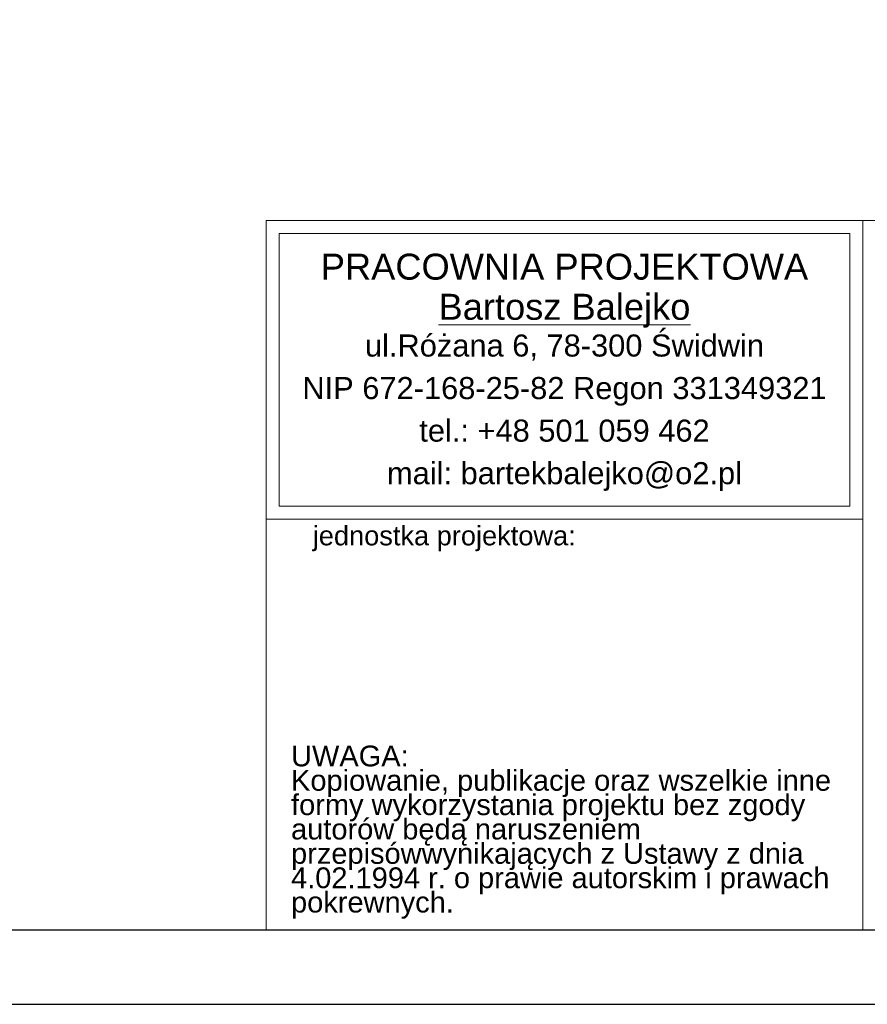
# Model space of a CAD drawing. Header units: inches. Extents: x 43 to 463, y 0 to 297.
# Tile 4 of 13: x 261 to 331, y 0 to 81. Entities that reach past the tile are written whole.
import ezdxf

# ---------------------------------------------------------------- set-up
doc = ezdxf.new("R2010")
doc.units = ezdxf.units.IN
doc.header["$MEASUREMENT"] = 0
doc.layers.add('_TABELA', color=7, linetype='Continuous')
doc.layers.add('ARCH TABELA_Nr_Pióra__21', color=252, linetype='Continuous', lineweight=9)
doc.layers.add('ARCH TABELA_Nr_Pióra__7', color=7, linetype='Continuous', lineweight=13)
doc.styles.add('GENERATED_STYLE_2', font='arial.ttf')
doc.styles.add('GENERATED_STYLE_8', font='arial.ttf')

msp = doc.modelspace()

# ---------------------------------------------------------------- linework, layer by layer
at = {"layer": '_TABELA', "color": 7}
msp.add_lwpolyline([(42.624, 297), (462.624, 297), (42.624, 297), (42.624, 0), (462.624, 0), (462.624, 297)], dxfattribs=at)
msp.add_lwpolyline([(456.624, 290.9), (67.624, 290.9), (67.624, 6.1), (456.624, 6.1)], close=True, dxfattribs=at)
at = {"layer": 'ARCH TABELA_Nr_Pióra__21', "color": 7, "linetype": 'Continuous'}
for p, q in [((281.624, 6.1), (281.624, 64.212)), ((281.624, 64.212), (330.561, 64.212)), ((281.624, 39.744), (281.624, 64.212)), ((281.624, 64.212), (456.624, 64.212)), ((330.561, 64.212), (330.561, 6.1)), ((330.561, 39.744), (330.561, 64.212)), ((282.688, 40.807), (282.688, 63.148)), ((282.688, 63.148), (329.497, 63.148)), ((329.497, 40.807), (329.497, 63.148)), ((330.561, 6.1), (330.561, 60.212)), ((282.688, 40.807), (329.497, 40.807)), ((281.624, 39.744), (330.561, 39.744)), ((281.624, 6.1), (330.561, 6.1)), ((456.624, 6.1), (330.561, 6.1))]:
    msp.add_line(p, q, dxfattribs=at)

# ---------------------------------------------------------------- texts
at = {"layer": 'ARCH TABELA_Nr_Pióra__7', "color": 7, "linetype": 'Continuous', "insert": (306.093, 61.499), "char_height": 2.12766, "attachment_point": 2, "line_spacing_factor": 0.926719, "style": 'GENERATED_STYLE_2'}
msp.add_mtext('{PRACOWNIA PROJEKTOWA\\P\\LBartosz Balejko}', dxfattribs=at)
at = {"layer": 'ARCH TABELA_Nr_Pióra__7', "color": 7, "linetype": 'Continuous', "style": 'GENERATED_STYLE_8'}
for s, insert, char_height, width, attachment_point, line_spacing_factor in [('{ul.Różana 6, 78-300 Świdwin\\PNIP 672-168-25-82 Regon 331349321\\Ptel.: +48 501 059 462\\Pmail: bartekbalejko@o2.pl}', (306.093, 54.879), 1.80852, 46.80851, 2, 1.156383), ('{UWAGA:\\PKopiowanie, publikacje oraz wszelkie inne formy wykorzystania projektu bez zgody autorów będą naruszeniem przepisówwynikających z Ustawy z dnia 4.02.1994 r. o prawie autorskim i prawach pokrewnych.}', (283.675, 21.197), 1.702128, 44.83408, 1, 0.703415)]:
    msp.add_mtext(s, dxfattribs=dict(at, insert=insert, char_height=char_height, width=width, attachment_point=attachment_point, line_spacing_factor=line_spacing_factor))
at = {"layer": 'ARCH TABELA_Nr_Pióra__7', "color": 7, "linetype": 'Continuous', "insert": (285.454, 39.197), "char_height": 1.5958, "attachment_point": 1, "style": 'GENERATED_STYLE_8'}
msp.add_mtext('{jednostka projektowa:}', dxfattribs=at)

doc.saveas('drawing.dxf')
